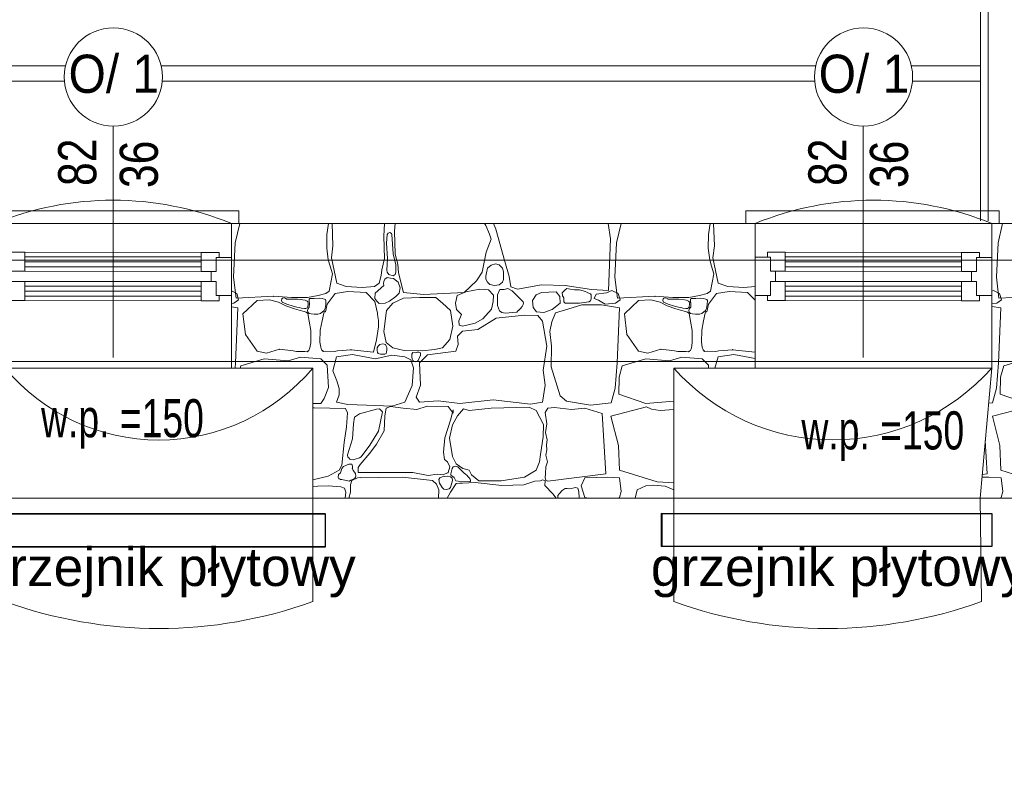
# Model space of a CAD drawing. Header units: millimetres. Extents: x -573548 to 674770, y -184010 to -47794.
# Tile 129 of 181: x 96105 to 99977, y -95051 to -92077. Entities that reach past the tile are written whole.
import ezdxf
from ezdxf.enums import TextEntityAlignment as Align

# ---------------------------------------------------------------- set-up
doc = ezdxf.new("R2010")
doc.units = ezdxf.units.MM
for name, color, linetype, lineweight in [('_PG_URZADZENIA ELEKTR', 150, 'Continuous', 35), ('A.02 RZUT PIWNICY_is$0$_HATCH_Nr_pióra__18', 8, 'Continuous', 9), ('A.02 RZUT PIWNICY_is$0$A-WYSOKOSCI_Nr_pióra__7', 8, 'Continuous', 9), ('A.02 RZUT PIWNICY_is$0$detalokna_Nr_pióra__2', 8, 'Continuous', 9), ('A.02 RZUT PIWNICY_is$0$detalokna_Nr_pióra__8', 8, 'Continuous', 9), ('A.02 RZUT PIWNICY_is$0$GRZEJNIK_Nr_pióra__1', 8, 'Continuous', 9), ('A.02 RZUT PIWNICY_is$0$linia nadproza_Nr_pióra__1', 8, 'Continuous', 9), ('A.02 RZUT PIWNICY_is$0$Nowe_A-OKNA-OPIS_Nr_pióra__59', 8, 'Continuous', 9), ('A.02 RZUT PIWNICY_is$0$Nowe_A_okno_Nr_pióra__59', 8, 'Continuous', 9), ('A.02 RZUT PIWNICY_is$0$OBRYS PARTERU#1_Nr_pióra__1', 8, 'Continuous', 9), ('A.02 RZUT PIWNICY_is$0$opaska_Nr_pióra__1', 8, 'Continuous', 9), ('A.02 RZUT PIWNICY_is$0$PARAPET_Nr_pióra__7', 8, 'Continuous', 9), ('A.02 RZUT PIWNICY_is$0$podciagi_Nr_pióra__1', 8, 'Continuous', 9), ('A.02 RZUT PIWNICY_is$0$SCHODY_Nr_pióra__1', 8, 'Continuous', 9), ('A.02 RZUT PIWNICY_is$0$strop_Nr_pióra__1', 8, 'Continuous', 9), ('A.02 RZUT PIWNICY_is$0$Structural - Bearing_Nr_pióra__21', 8, 'Continuous', 9), ('A.02 RZUT PIWNICY_is$0$Structural - Grid', 8, 'Continuous', 9), ('A.02 RZUT PIWNICY_is$0$Structural - Grid_Nr_pióra__17', 8, 'Continuous', 9)]:
    doc.layers.add(name, color=color, linetype=linetype, lineweight=lineweight)
doc.styles.add('A.02 RZUT PIWNICY_is$0$STYL_AUTOMATYCZNY_1', font='arial.ttf')
doc.styles.add('A.02 RZUT PIWNICY_is$0$STYL_AUTOMATYCZNY_4', font='arial.ttf', dxfattribs={"width": 0.8})
doc.styles.add('A.02 RZUT PIWNICY_is$0$STYL_AUTOMATYCZNY_5', font='arial.ttf', dxfattribs={"width": 0.7})
doc.styles.add('A.02 RZUT PIWNICY_is$0$STYL_AUTOMATYCZNY_6', font='arial.ttf', dxfattribs={"width": 0.9})

# ---------------------------------------------------------------- blocks, each defined once
blk = doc.blocks.new('*X116')
at = {"layer": 'A.02 RZUT PIWNICY_is$0$_HATCH_Nr_pióra__18'}
for p, q in [((100540.2, -92877.8), (100522.4, -92953.8)), ((100498, -92938.2), (100497.3, -92933.7)), ((100497.3, -92956.2), (100498, -92938.2)), ((100522.4, -92953.8), (100515.9, -93089.4)), ((100515.9, -93089.4), (100525.9, -93171.1)), ((100497.3, -93144.1), (100504.1, -93141.3)), ((100504.1, -93141.3), (100528.2, -93153.3)), ((100528.2, -93153.3), (100536, -93178)), ((100517.3, -93190.6), (100497.3, -93193)), ((100536, -93178), (100517.3, -93190.6)), ((100525.9, -93171.1), (100673.7, -93163.7)), ((100533.4, -93209.6), (100497.3, -93203.6)), ((100524, -93425.6), (100533.4, -93209.6)), ((100516.2, -93525.9), (100524, -93425.6)), ((100636.9, -93409.6), (100544.4, -93437.3)), ((100544.4, -93437.3), (100531.9, -93481.4)), ((100531.9, -93481.4), (100531.1, -93548.6)), ((100500.6, -93582.7), (100516.2, -93525.9)), ((100484.9, -93584.6), (100500.6, -93582.7)), ((100531.1, -93548.6), (100636.9, -93585.5)), ((100500, -93635.1), (100639.9, -93598.7)), ((100529.5, -93750.8), (100500, -93635.1)), ((100479.6, -93862.4), (100471.7, -93731.7)), ((100533.3, -93847.6), (100529.5, -93750.8)), ((100681.6, -93894.2), (100533.3, -93847.6)), ((100486.6, -93874.6), (100458.8, -93875.7)), ((100459.8, -93864.9), (100479.6, -93862.4)), ((100533.9, -93878), (100486.6, -93874.6)), ((100540.6, -93931.7), (100533.9, -93878)), ((100533.9, -93954.7), (100540.6, -93931.7)), ((100529.2, -93958.2), (100533.9, -93954.7))]:
    blk.add_line(p, q, dxfattribs=at)
blk = doc.blocks.new('A.02 RZUT PIWNICY_is$0$Wypełnienie_19_1')
at = {"layer": 'A.02 RZUT PIWNICY_is$0$_HATCH_Nr_pióra__18'}
blk.add_blockref('*X116', (0, 0), dxfattribs=at)
blk = doc.blocks.new('*X118')
at = {"layer": 'A.02 RZUT PIWNICY_is$0$_HATCH_Nr_pióra__18'}
for p, q in [((97540.2, -92877.8), (97522.4, -92953.8)), ((97883, -92921.3), (97889.9, -92877.8)), ((97903.5, -92877.8), (97906.9, -92965.4)), ((98106.7, -92927.9), (98109.9, -92877.8)), ((98150.9, -92877.8), (98149.3, -92907.6)), ((98508.4, -92885.8), (98503.2, -92877.8)), ((98522.8, -92919.6), (98508.4, -92885.8)), ((98538.2, -92877.8), (98547.4, -92900.6)), ((98998, -92938.2), (98988.7, -92877.8)), ((99040.2, -92877.8), (99022.4, -92953.8)), ((99383, -92921.3), (99389.9, -92877.8)), ((99403.5, -92877.8), (99406.9, -92965.4)), ((97882.1, -92975.5), (97883, -92921.3)), ((98120.4, -92921.3), (98117.3, -92954.9)), ((98123.5, -92915.4), (98120.4, -92921.3)), ((98130.1, -92913.1), (98123.5, -92915.4)), ((98136.4, -92917.3), (98130.1, -92913.1)), ((98138.1, -92921.3), (98136.4, -92917.3)), ((98143.4, -92997), (98138.1, -92921.3)), ((98149.3, -92907.6), (98151.3, -92998)), ((98528.6, -92939.4), (98522.8, -92919.6)), ((98547.4, -92900.6), (98583.1, -93026.9)), ((99382.1, -92975.5), (99383, -92921.3)), ((97522.4, -92953.8), (97515.9, -93089.4)), ((97906.9, -92965.4), (97901.2, -93012.9)), ((98110, -93015.4), (98106.7, -92927.9)), ((98117.3, -92954.9), (98121.9, -93015.7)), ((98509.6, -92990.2), (98528.6, -92939.4)), ((98990.1, -93140.9), (98998, -92938.2)), ((99022.4, -92953.8), (99015.9, -93089.4)), ((99406.9, -92965.4), (99401.2, -93012.9)), ((97888.5, -93020.8), (97882.1, -92975.5)), ((98154.7, -93040.4), (98143.4, -92997)), ((98151.3, -92998), (98162.5, -93037.7)), ((98493.9, -93069.5), (98509.6, -92990.2)), ((99388.5, -93020.8), (99382.1, -92975.5)), ((97895.5, -93046.1), (97888.5, -93020.8)), ((97901.2, -93012.9), (97922.2, -93112.8)), ((98098.9, -93060.4), (98110, -93015.4)), ((98121.9, -93015.7), (98118.3, -93061.7)), ((98154.5, -93069.5), (98154.7, -93040.4)), ((98162.5, -93037.7), (98164.5, -93071.9)), ((98529.4, -93041.1), (98514.8, -93053)), ((98546.4, -93036.2), (98529.4, -93041.1)), ((98560.2, -93040.4), (98546.4, -93036.2)), ((98573.5, -93053), (98560.2, -93040.4)), ((98583.1, -93026.9), (98600.4, -93086.4)), ((99395.5, -93046.1), (99388.5, -93020.8)), ((99401.2, -93012.9), (99422.2, -93112.8)), ((97891.5, -93143.4), (97904.4, -93076.1)), ((97904.4, -93076.1), (97895.5, -93046.1)), ((98088.2, -93112.8), (98096.8, -93081.8)), ((98096.8, -93081.8), (98098.9, -93060.4)), ((98118.3, -93061.7), (98120.4, -93069.5)), ((98120.4, -93069.5), (98126.5, -93078)), ((98126.5, -93078), (98143.1, -93083.2)), ((98143.1, -93083.2), (98151.6, -93078.8)), ((98151.6, -93078.8), (98154.5, -93069.5)), ((98164.5, -93071.9), (98184.3, -93149.1)), ((98471.6, -93102.9), (98493.9, -93069.5)), ((98510.1, -93072.5), (98508.2, -93084.6)), ((98514.8, -93053), (98510.1, -93072.5)), ((98577.3, -93067.4), (98573.5, -93053)), ((98577.8, -93083), (98577.3, -93067.4)), ((99391.5, -93143.4), (99404.4, -93076.1)), ((99404.4, -93076.1), (99395.5, -93046.1)), ((97515.9, -93089.4), (97525.9, -93171.1)), ((97922.2, -93112.8), (97959.4, -93125.6)), ((98070, -93125.6), (98088.2, -93112.8)), ((98107.3, -93106.2), (98105, -93113.3)), ((98105, -93113.3), (98107.3, -93121.5)), ((98110.3, -93097.2), (98107.3, -93106.2)), ((98120.4, -93090.7), (98110.3, -93097.2)), ((98132.7, -93092.2), (98120.4, -93090.7)), ((98144.4, -93094), (98132.7, -93092.2)), ((98162.8, -93107.9), (98144.4, -93094)), ((98171.7, -93131.2), (98162.8, -93107.9)), ((98422.4, -93149.1), (98471.6, -93102.9)), ((98508.2, -93084.6), (98508, -93097.1)), ((98508, -93097.1), (98514.8, -93108.3)), ((98514.8, -93108.3), (98523.5, -93117.6)), ((98523.5, -93117.6), (98542.1, -93122.2)), ((98542.1, -93122.2), (98559.8, -93118.8)), ((98559.8, -93118.8), (98573.5, -93108.3)), ((98573.5, -93108.3), (98577.9, -93098)), ((98577.9, -93098), (98577.8, -93083)), ((98600.4, -93086.4), (98606.2, -93127.3)), ((98632.2, -93135.9), (98726.3, -93118.6)), ((98726.3, -93118.6), (98820, -93121.9)), ((99015.9, -93089.4), (99025.9, -93171.1)), ((99422.2, -93112.8), (99459.4, -93125.6)), ((97507.3, -93142.9), (97528.2, -93153.3)), ((97528.2, -93153.3), (97536, -93178)), ((97848.5, -93160.6), (97878.8, -93153.4)), ((97878.8, -93153.4), (97891.5, -93143.4)), ((97883.7, -93194.8), (97915.2, -93153.7)), ((97915.2, -93153.7), (97965.1, -93145.8)), ((97959.4, -93125.6), (98022.1, -93129.3)), ((97965.1, -93145.8), (98037, -93149.1)), ((98022.1, -93129.3), (98070, -93125.6)), ((98037, -93149.1), (98071.9, -93184.2)), ((98072.7, -93152.2), (98071.7, -93172.6)), ((98107.3, -93121.5), (98072.7, -93152.2)), ((98153.7, -93164.3), (98167, -93151.3)), ((98167, -93151.3), (98171.7, -93131.2)), ((98184.3, -93149.1), (98263.2, -93157.4)), ((98263.2, -93157.4), (98422.4, -93149.1)), ((98429.1, -93147.1), (98394.9, -93160.7)), ((98484, -93135.5), (98429.1, -93147.1)), ((98519.1, -93138.4), (98484, -93135.5)), ((98537.7, -93159.9), (98519.1, -93138.4)), ((98537.3, -93184.6), (98537.7, -93159.9)), ((98554.4, -93157.8), (98553.8, -93200.3)), ((98563.7, -93137.1), (98554.4, -93157.8)), ((98579.9, -93137.7), (98563.7, -93137.1)), ((98594.3, -93134), (98579.9, -93137.7)), ((98611.6, -93142.5), (98594.3, -93134)), ((98606.2, -93127.3), (98632.2, -93135.9)), ((98654.5, -93185.5), (98611.6, -93142.5)), ((98705.7, -93158.6), (98691.9, -93181)), ((98727.2, -93149.5), (98705.7, -93158.6)), ((98785, -93147.1), (98727.2, -93149.5)), ((98798.6, -93164.8), (98785, -93147.1)), ((98820, -93138.8), (98808.5, -93150.7)), ((98808.5, -93150.7), (98809.5, -93162.6)), ((98820, -93121.9), (98923.7, -93137.6)), ((98826, -93133.2), (98820, -93138.8)), ((98839, -93136.2), (98826, -93133.2)), ((98856.8, -93139.2), (98839, -93136.2)), ((98877, -93138.8), (98856.8, -93139.2)), ((98899.9, -93144.9), (98877, -93138.8)), ((98909.7, -93150.3), (98899.9, -93144.9)), ((98919, -93154.9), (98909.7, -93150.3)), ((98922.5, -93158.7), (98919, -93154.9)), ((98922.6, -93167.3), (98922.5, -93158.7)), ((98923.7, -93137.6), (98990.1, -93140.9)), ((98934.3, -93172.6), (98942.1, -93156.3)), ((98942.1, -93156.3), (98982.4, -93150.3)), ((98982.4, -93150.3), (99004.1, -93141.3)), ((99004.1, -93141.3), (99028.2, -93153.3)), ((99028.2, -93153.3), (99036, -93178)), ((99348.5, -93160.6), (99378.8, -93153.4)), ((99378.8, -93153.4), (99391.5, -93143.4)), ((99383.7, -93194.8), (99415.2, -93153.7)), ((99415.2, -93153.7), (99465.1, -93145.8)), ((99459.4, -93125.6), (99522.1, -93129.3)), ((99465.1, -93145.8), (99537, -93149.1)), ((99522.1, -93129.3), (99567.3, -93125.8)), ((99537, -93149.1), (99567.3, -93179.5)), ((97517.3, -93190.6), (97507.3, -93191.8)), ((97536, -93178), (97517.3, -93190.6)), ((97525.9, -93171.1), (97673.7, -93163.7)), ((97608.2, -93180.3), (97552.7, -93233.1)), ((97656.8, -93177.6), (97608.2, -93180.3)), ((97693.1, -93187.4), (97656.8, -93177.6)), ((97673.7, -93163.7), (97744, -93168.9)), ((97721.7, -93202.1), (97693.1, -93187.4)), ((97705.4, -93174.5), (97704.3, -93181.1)), ((97704.3, -93181.1), (97707.1, -93187.4)), ((97708.3, -93171.2), (97705.4, -93174.5)), ((97707.1, -93187.4), (97725.1, -93194.9)), ((97714.3, -93170.6), (97708.3, -93171.2)), ((97718.6, -93171.5), (97714.3, -93170.6)), ((97721.9, -93173), (97718.6, -93171.5)), ((97723.6, -93174.9), (97721.9, -93173)), ((97734.4, -93175.8), (97723.6, -93174.9)), ((97725.1, -93194.9), (97750.1, -93203)), ((97767.6, -93175.7), (97734.4, -93175.8)), ((97744, -93168.9), (97806.8, -93168.9)), ((97788.8, -93177.7), (97767.6, -93175.7)), ((97797.2, -93179), (97788.8, -93177.7)), ((97804.9, -93182.7), (97797.2, -93179)), ((97807.9, -93185.4), (97804.9, -93182.7)), ((97806.8, -93168.9), (97848.5, -93160.6)), ((97807.8, -93203.4), (97808.9, -93197.7)), ((97809.8, -93189.1), (97807.9, -93185.4)), ((97808.9, -93197.7), (97809.3, -93193.4)), ((97809.3, -93193.4), (97809.8, -93189.1)), ((97813.3, -93175.7), (97812.9, -93182)), ((97812.9, -93182), (97814.8, -93192.1)), ((97816.4, -93172.7), (97813.3, -93175.7)), ((97814.8, -93192.1), (97813.8, -93207)), ((97820.1, -93173.1), (97816.4, -93172.7)), ((97833.4, -93172.2), (97820.1, -93173.1)), ((97852, -93171.3), (97833.4, -93172.2)), ((97864.2, -93172.5), (97852, -93171.3)), ((97873.3, -93175.7), (97864.2, -93172.5)), ((97877.3, -93176.2), (97873.3, -93175.7)), ((97876, -93212.3), (97878.7, -93195.7)), ((97879.3, -93180.7), (97877.3, -93176.2)), ((97877.4, -93224.6), (97883.7, -93194.8)), ((97878.7, -93195.7), (97879.3, -93180.7)), ((98071.7, -93172.6), (98078.8, -93183.6)), ((98071.9, -93184.2), (98082.6, -93229.8)), ((98078.8, -93183.6), (98088.8, -93193)), ((98088.8, -93193), (98111.7, -93191.2)), ((98111.7, -93191.2), (98129.3, -93183.1)), ((98142.2, -93191.2), (98117.1, -93219.7)), ((98129.3, -93183.1), (98153.7, -93164.3)), ((98184.3, -93171.8), (98142.2, -93191.2)), ((98247.1, -93168.5), (98184.3, -93171.8)), ((98311.5, -93168.9), (98247.1, -93168.5)), ((98337.1, -93191.2), (98311.5, -93168.9)), ((98369.3, -93220.1), (98337.1, -93191.2)), ((98394.9, -93160.7), (98388.6, -93190.6)), ((98388.6, -93190.6), (98392, -93215.6)), ((98530.1, -93215.3), (98537.3, -93184.6)), ((98650.3, -93203.8), (98655.1, -93196.9)), ((98656.1, -93189.8), (98654.5, -93185.5)), ((98655.1, -93196.9), (98656.1, -93189.8)), ((98691.9, -93181), (98694.6, -93207.7)), ((98768.9, -93216.4), (98800.9, -93190.8)), ((98800.9, -93190.8), (98798.6, -93164.8)), ((98809.5, -93162.6), (98814.3, -93169.6)), ((98814.3, -93169.6), (98814.1, -93176.8)), ((98814.1, -93176.8), (98815, -93185.3)), ((98815, -93185.3), (98820, -93190.8)), ((98820, -93190.8), (98877, -93190.8)), ((98885.7, -93197.8), (98847.7, -93209.4)), ((98877, -93190.8), (98913.3, -93186.4)), ((98924.1, -93197.8), (98885.7, -93197.8)), ((98913.3, -93186.4), (98919.8, -93182)), ((98919.8, -93182), (98921.7, -93173.9)), ((98921.7, -93173.9), (98922.6, -93167.3)), ((98962.5, -93197.8), (98924.1, -93197.8)), ((98951.7, -93179.8), (98934.3, -93172.6)), ((98977, -93195.4), (98951.7, -93179.8)), ((99033.4, -93209.6), (98962.5, -93197.8)), ((99017.3, -93190.6), (98977, -93195.4)), ((99036, -93178), (99017.3, -93190.6)), ((99025.9, -93171.1), (99173.7, -93163.7)), ((99108.2, -93180.3), (99052.7, -93233.1)), ((99156.8, -93177.6), (99108.2, -93180.3)), ((99193.1, -93187.4), (99156.8, -93177.6)), ((99173.7, -93163.7), (99244, -93168.9)), ((99221.7, -93202.1), (99193.1, -93187.4)), ((99205.4, -93174.5), (99204.3, -93181.1)), ((99204.3, -93181.1), (99207.1, -93187.4)), ((99208.3, -93171.2), (99205.4, -93174.5)), ((99207.1, -93187.4), (99225.1, -93194.9)), ((99214.3, -93170.6), (99208.3, -93171.2)), ((99218.6, -93171.5), (99214.3, -93170.6)), ((99221.9, -93173), (99218.6, -93171.5)), ((99223.6, -93174.9), (99221.9, -93173)), ((99234.4, -93175.8), (99223.6, -93174.9)), ((99225.1, -93194.9), (99250.1, -93203)), ((99267.6, -93175.7), (99234.4, -93175.8)), ((99244, -93168.9), (99306.8, -93168.9)), ((99288.8, -93177.7), (99267.6, -93175.7)), ((99297.2, -93179), (99288.8, -93177.7)), ((99304.9, -93182.7), (99297.2, -93179)), ((99307.9, -93185.4), (99304.9, -93182.7)), ((99306.8, -93168.9), (99348.5, -93160.6)), ((99307.8, -93203.4), (99308.9, -93197.7)), ((99309.8, -93189.1), (99307.9, -93185.4)), ((99308.9, -93197.7), (99309.3, -93193.4)), ((99309.3, -93193.4), (99309.8, -93189.1)), ((99313.3, -93175.7), (99312.9, -93182)), ((99312.9, -93182), (99314.8, -93192.1)), ((99316.4, -93172.7), (99313.3, -93175.7)), ((99314.8, -93192.1), (99313.8, -93207)), ((99320.1, -93173.1), (99316.4, -93172.7)), ((99333.4, -93172.2), (99320.1, -93173.1)), ((99352, -93171.3), (99333.4, -93172.2)), ((99364.2, -93172.5), (99352, -93171.3)), ((99373.3, -93175.7), (99364.2, -93172.5)), ((99377.3, -93176.2), (99373.3, -93175.7)), ((99376, -93212.3), (99378.7, -93195.7)), ((99379.3, -93180.7), (99377.3, -93176.2)), ((99377.4, -93224.6), (99383.7, -93194.8)), ((99378.7, -93195.7), (99379.3, -93180.7)), ((97533.4, -93209.6), (97507.3, -93205.2)), ((97524, -93425.6), (97533.4, -93209.6)), ((97552.7, -93233.1), (97562.5, -93314.9)), ((97755, -93213.5), (97721.7, -93202.1)), ((97750.1, -93203), (97765.2, -93207.1)), ((97773.3, -93219.1), (97755, -93213.5)), ((97765.2, -93207.1), (97774.7, -93208.7)), ((97793.1, -93224.4), (97773.3, -93219.1)), ((97774.7, -93208.7), (97782.4, -93211.2)), ((97782.4, -93211.2), (97794.9, -93212.3)), ((97801.6, -93226), (97793.1, -93224.4)), ((97794.9, -93212.3), (97800.6, -93211.9)), ((97800.6, -93211.9), (97804.9, -93209.8)), ((97808.2, -93231.4), (97801.6, -93226)), ((97804.9, -93209.8), (97807, -93207.1)), ((97809, -93212.7), (97806.3, -93219.4)), ((97806.3, -93219.4), (97807.7, -93226.5)), ((97807, -93207.1), (97807.8, -93203.4)), ((97807.7, -93226.5), (97813.3, -93231.4)), ((97813.3, -93262.1), (97808.2, -93231.4)), ((97813.8, -93207), (97809, -93212.7)), ((97813.3, -93231.4), (97820.7, -93233.6)), ((97820.7, -93233.6), (97832.4, -93234.8)), ((97832.4, -93234.8), (97847.8, -93234.5)), ((97847.8, -93234.5), (97858, -93231.4)), ((97858, -93231.4), (97872, -93220.5)), ((97864.6, -93260.4), (97870.6, -93229.8)), ((97870.6, -93229.8), (97872.4, -93225.1)), ((97872, -93220.5), (97876, -93212.3)), ((97872.4, -93225.1), (97877.4, -93224.6)), ((98082.6, -93229.8), (98081.8, -93236.1)), ((98081.8, -93236.1), (98085.8, -93259.6)), ((98117.1, -93219.7), (98107.1, -93301.9)), ((98377.9, -93281.6), (98369.3, -93220.1)), ((98392, -93215.6), (98412.6, -93235.8)), ((98412.6, -93235.8), (98402.3, -93260.2)), ((98496, -93253.2), (98530.1, -93215.3)), ((98553.8, -93200.3), (98561.3, -93221.2)), ((98561.3, -93221.2), (98570.9, -93228.1)), ((98570.9, -93228.1), (98583.9, -93230.5)), ((98583.9, -93230.5), (98630.2, -93226)), ((98630.2, -93226), (98636.5, -93219)), ((98636.4, -93219.3), (98643.4, -93213.1)), ((98643.4, -93213.1), (98650.3, -93203.8)), ((98694.6, -93207.7), (98707.8, -93224.7)), ((98707.8, -93224.7), (98736.2, -93227.6)), ((98736.2, -93227.6), (98768.9, -93216.4)), ((98782, -93228.7), (98766.9, -93264.5)), ((98807.7, -93221), (98782, -93228.7)), ((98847.7, -93209.4), (98807.7, -93221)), ((99024, -93425.6), (99033.4, -93209.6)), ((99052.7, -93233.1), (99062.5, -93314.9)), ((99255, -93213.5), (99221.7, -93202.1)), ((99250.1, -93203), (99265.2, -93207.1)), ((99273.3, -93219.1), (99255, -93213.5)), ((99265.2, -93207.1), (99274.7, -93208.7)), ((99293.1, -93224.4), (99273.3, -93219.1)), ((99274.7, -93208.7), (99282.4, -93211.2)), ((99282.4, -93211.2), (99294.9, -93212.3)), ((99301.6, -93226), (99293.1, -93224.4)), ((99294.9, -93212.3), (99300.6, -93211.9)), ((99300.6, -93211.9), (99304.9, -93209.8)), ((99308.2, -93231.4), (99301.6, -93226)), ((99304.9, -93209.8), (99307, -93207.1)), ((99309, -93212.7), (99306.3, -93219.4)), ((99306.3, -93219.4), (99307.7, -93226.5)), ((99307, -93207.1), (99307.8, -93203.4)), ((99307.7, -93226.5), (99313.3, -93231.4)), ((99313.3, -93262.1), (99308.2, -93231.4)), ((99313.8, -93207), (99309, -93212.7)), ((99313.3, -93231.4), (99320.7, -93233.6)), ((99320.7, -93233.6), (99332.4, -93234.8)), ((99332.4, -93234.8), (99347.8, -93234.5)), ((99347.8, -93234.5), (99358, -93231.4)), ((99358, -93231.4), (99372, -93220.5)), ((99364.6, -93260.4), (99370.6, -93229.8)), ((99370.6, -93229.8), (99372.4, -93225.1)), ((99372, -93220.5), (99376, -93212.3)), ((99372.4, -93225.1), (99377.4, -93224.6)), ((97820, -93298.9), (97813.3, -93262.1)), ((97857, -93297), (97864.6, -93260.4)), ((98085.8, -93259.6), (98086.1, -93284.3)), ((98402.3, -93260.2), (98402.7, -93277.5)), ((98415.9, -93281.2), (98466.3, -93270.1)), ((98466.3, -93270.1), (98496, -93253.2)), ((98548.4, -93250.7), (98476.2, -93294.4)), ((98660.7, -93238.3), (98548.4, -93250.7)), ((98712.3, -93239.1), (98660.7, -93238.3)), ((98731.3, -93262.1), (98712.3, -93239.1)), ((98747.4, -93360.5), (98731.3, -93262.1)), ((98766.9, -93264.5), (98759.4, -93302.2)), ((99320, -93298.9), (99313.3, -93262.1)), ((99357, -93297), (99364.6, -93260.4)), ((97820, -93347), (97820, -93298.9)), ((97855.7, -93345.1), (97857, -93297)), ((98086.1, -93284.3), (98078.5, -93335.9)), ((98107.1, -93301.9), (98115.8, -93346)), ((98366.8, -93334.1), (98377.9, -93281.6)), ((98415.9, -93301.5), (98396.5, -93321.3)), ((98402.7, -93277.5), (98415.9, -93281.2)), ((98476.2, -93294.4), (98415.9, -93301.5)), ((98759.4, -93302.2), (98765.9, -93360.2)), ((99320, -93347), (99320, -93298.9)), ((99355.7, -93345.1), (99357, -93297)), ((97562.5, -93314.9), (97608.2, -93380.3)), ((97816.5, -93366.5), (97820, -93347)), ((97858.6, -93364.6), (97855.7, -93345.1)), ((98078.5, -93335.9), (98066.5, -93384.1)), ((98102.5, -93351.2), (98091.4, -93353.7)), ((98113.6, -93353.8), (98102.5, -93351.2)), ((98115.8, -93346), (98142.2, -93366.3)), ((98337.1, -93366.3), (98366.8, -93334.1)), ((98399.4, -93353.5), (98389.9, -93379.5)), ((98396.5, -93321.3), (98399.4, -93353.5)), ((99062.5, -93314.9), (99108.2, -93380.3)), ((99316.5, -93366.5), (99320, -93347)), ((99358.6, -93364.6), (99355.7, -93345.1)), ((97608.2, -93380.3), (97645.2, -93387.3)), ((97645.2, -93387.3), (97696.7, -93372.6)), ((97696.7, -93372.6), (97749.9, -93378.5)), ((97749.9, -93378.5), (97763.2, -93380.9)), ((97763.2, -93380.9), (97796.3, -93381.5)), ((97796.3, -93381.5), (97804.9, -93382.5)), ((97804.9, -93382.5), (97808.2, -93380.3)), ((97808.2, -93380.3), (97812.4, -93377)), ((97812.4, -93377), (97816.5, -93366.5)), ((97862.4, -93375.2), (97858.6, -93364.6)), ((97866.5, -93378.6), (97862.4, -93375.2)), ((97869.8, -93380.9), (97866.5, -93378.6)), ((97878.4, -93380.2), (97869.8, -93380.9)), ((97911.5, -93380.5), (97878.4, -93380.2)), ((97924.8, -93378.5), (97911.5, -93380.5)), ((97978.2, -93374), (97924.8, -93378.5)), ((98066.5, -93384.1), (97978.2, -93374)), ((98081, -93366.5), (98080.2, -93377.1)), ((98080.2, -93377.1), (98081.7, -93385.3)), ((98084.9, -93359.7), (98081, -93366.5)), ((98081.7, -93385.3), (98084.9, -93389)), ((98091.4, -93353.7), (98084.9, -93359.7)), ((98084.9, -93389), (98093.7, -93392)), ((98093.7, -93392), (98104.2, -93392.1)), ((98104.2, -93392.1), (98111, -93391.5)), ((98111, -93391.5), (98115.8, -93389)), ((98115.8, -93359.7), (98113.6, -93353.8)), ((98118.4, -93366), (98115.8, -93359.7)), ((98115.8, -93389), (98117.4, -93383.4)), ((98117.4, -93383.4), (98118.7, -93374.9)), ((98118.7, -93374.9), (98118.4, -93366)), ((98142.2, -93366.3), (98187.2, -93377)), ((98187.2, -93377), (98257, -93379.1)), ((98220.8, -93385.3), (98216.9, -93391)), ((98216.9, -93391), (98217.4, -93402.1)), ((98229.7, -93386), (98220.8, -93385.3)), ((98238.1, -93384.2), (98229.7, -93386)), ((98245, -93384.4), (98238.1, -93384.2)), ((98247.1, -93385.3), (98245, -93384.4)), ((98250.5, -93385.8), (98247.1, -93385.3)), ((98251.5, -93389.8), (98250.5, -93385.8)), ((98251.7, -93395.5), (98251.5, -93389.8)), ((98257, -93379.1), (98306.1, -93373.3)), ((98389.9, -93379.5), (98278.5, -93394.7)), ((98306.1, -93373.3), (98337.1, -93366.3)), ((98732.9, -93454.6), (98747.4, -93360.5)), ((98765.9, -93360.2), (98764.3, -93441)), ((99108.2, -93380.3), (99145.2, -93387.3)), ((99145.2, -93387.3), (99196.7, -93372.6)), ((99196.7, -93372.6), (99249.9, -93378.5)), ((99249.9, -93378.5), (99263.2, -93380.9)), ((99263.2, -93380.9), (99296.3, -93381.5)), ((99296.3, -93381.5), (99304.9, -93382.5)), ((99304.9, -93382.5), (99308.2, -93380.3)), ((99308.2, -93380.3), (99312.4, -93377)), ((99312.4, -93377), (99316.5, -93366.5)), ((99362.4, -93375.2), (99358.6, -93364.6)), ((99366.5, -93378.6), (99362.4, -93375.2)), ((99369.8, -93380.9), (99366.5, -93378.6)), ((99378.4, -93380.2), (99369.8, -93380.9)), ((99411.5, -93380.5), (99378.4, -93380.2)), ((99424.8, -93378.5), (99411.5, -93380.5)), ((99478.2, -93374), (99424.8, -93378.5)), ((99566.5, -93384.1), (99478.2, -93374)), ((99567.3, -93380.9), (99566.5, -93384.1)), ((97522.4, -93446.2), (97524, -93425.6)), ((97636.9, -93409.6), (97544.4, -93437.3)), ((97730.3, -93417.5), (97636.9, -93409.6)), ((97779.4, -93403.8), (97730.3, -93417.5)), ((97858.7, -93409.6), (97779.4, -93403.8)), ((97883.4, -93434.4), (97858.7, -93409.6)), ((97905.7, -93456.7), (97921, -93402.2)), ((97921, -93402.2), (97983.3, -93392.3)), ((97983.3, -93392.3), (98072.5, -93409.6)), ((98072.5, -93409.6), (98138.1, -93396)), ((98138.1, -93396), (98188.9, -93402.2)), ((98188.9, -93402.2), (98213.2, -93413.3)), ((98213.2, -93413.3), (98224, -93445.1)), ((98217.4, -93402.1), (98218.2, -93410.9)), ((98218.2, -93410.9), (98220.8, -93417)), ((98220.8, -93417), (98225.2, -93420.2)), ((98225.2, -93420.2), (98232.1, -93421.6)), ((98232.1, -93421.6), (98238.3, -93420.7)), ((98238.3, -93420.7), (98242, -93417)), ((98242, -93417), (98251.7, -93395.5)), ((98278.5, -93394.7), (98247.1, -93425.3)), ((98247.1, -93425.3), (98250.8, -93513.6)), ((99016.2, -93525.9), (99024, -93425.6)), ((99136.9, -93409.6), (99044.4, -93437.3)), ((99230.3, -93417.5), (99136.9, -93409.6)), ((99279.4, -93403.8), (99230.3, -93417.5)), ((99358.7, -93409.6), (99279.4, -93403.8)), ((99383.4, -93434.4), (99358.7, -93409.6)), ((99408.6, -93446.2), (99421, -93402.2)), ((99421, -93402.2), (99483.3, -93392.3)), ((99483.3, -93392.3), (99567.3, -93408.6)), ((97544.4, -93437.3), (97541.9, -93446.2)), ((97888.8, -93523.1), (97883.4, -93434.4)), ((97922.2, -93496.7), (97905.7, -93456.7)), ((98224, -93445.1), (98218.6, -93514.5)), ((98741.6, -93513.6), (98732.9, -93454.6)), ((98764.3, -93441), (98800.2, -93555.3)), ((99044.4, -93437.3), (99031.9, -93481.4)), ((99384.1, -93446.2), (99383.4, -93434.4)), ((97930.9, -93526), (97922.2, -93496.7)), ((99031.9, -93481.4), (99031.1, -93548.6)), ((97871.8, -93565.6), (97888.8, -93523.1)), ((97931.3, -93551.6), (97930.9, -93526)), ((98218.6, -93514.5), (98188.9, -93580.1)), ((98250.8, -93513.6), (98234.3, -93560.7)), ((98731.3, -93580.1), (98741.6, -93513.6)), ((99000.6, -93582.7), (99016.2, -93525.9)), ((97827.3, -93586.2), (97858.7, -93585.5)), ((97858.7, -93585.5), (97871.8, -93565.6)), ((97921, -93580.1), (97931.3, -93551.6)), ((97965.1, -93589.6), (97921, -93580.1)), ((98188.9, -93580.1), (98138.9, -93596.6)), ((98234.3, -93560.7), (98247.1, -93580.1)), ((98247.1, -93580.1), (98321, -93574.7)), ((98321, -93574.7), (98406, -93585.5)), ((98406, -93585.5), (98536.5, -93570.6)), ((98536.5, -93570.6), (98684.2, -93588.3)), ((98684.2, -93588.3), (98731.3, -93580.1)), ((98800.2, -93555.3), (98825.8, -93576.8)), ((98825.8, -93576.8), (98919.1, -93592.5)), ((98919.1, -93592.5), (99000.6, -93582.7)), ((99031.1, -93548.6), (99136.9, -93585.5)), ((99136.9, -93585.5), (99247.3, -93575.9)), ((97827.3, -93602.5), (97833.4, -93602)), ((97833.4, -93602), (97956.8, -93605.7)), ((97956.8, -93605.7), (97963.4, -93622.2)), ((97963.4, -93622.2), (97959.7, -93677.9)), ((98039, -93592.5), (97965.1, -93589.6)), ((98077.8, -93608.2), (98011.7, -93626)), ((98138.9, -93596.6), (98039, -93592.5)), ((98090.2, -93606.5), (98077.8, -93608.2)), ((98085.7, -93694.9), (98101.9, -93618.9)), ((98101.9, -93618.9), (98090.2, -93606.5)), ((98115.8, -93604.4), (98111.3, -93634.6)), ((98133.2, -93597.8), (98115.8, -93604.4)), ((98183.5, -93604.4), (98133.2, -93597.8)), ((98236.4, -93609.4), (98183.5, -93604.4)), ((98277.6, -93596.6), (98236.4, -93609.4)), ((98359.4, -93597.8), (98277.6, -93596.6)), ((98379.6, -93623.8), (98359.4, -93597.8)), ((98368.9, -93650.7), (98380, -93610.6)), ((98380, -93610.6), (98379.6, -93623.8)), ((98420, -93606.9), (98396.1, -93634.2)), ((98442.3, -93613.1), (98420, -93606.9)), ((98529.4, -93603.6), (98442.3, -93613.1)), ((98678.9, -93599.9), (98529.4, -93603.6)), ((98706.5, -93613.1), (98678.9, -93599.9)), ((98735, -93667.6), (98706.5, -93613.1)), ((98751.5, -93604), (98741.5, -93621.5)), ((98741.5, -93621.5), (98748.2, -93664.9)), ((98777.5, -93601.5), (98751.5, -93604)), ((98844.8, -93608.6), (98777.5, -93601.5)), ((98897.7, -93604.4), (98844.8, -93608.6)), ((98965.2, -93624.7), (98897.7, -93604.4)), ((99000, -93635.1), (99139.9, -93598.7)), ((99139.9, -93598.7), (99160.1, -93608.2)), ((99160.1, -93608.2), (99193.4, -93613.1)), ((99193.4, -93613.1), (99247.3, -93608.8)), ((97991.1, -93639.9), (97987, -93665.1)), ((98011.7, -93626), (97991.1, -93639.9)), ((98111.3, -93634.6), (98108.8, -93693.2)), ((98346.2, -93720.9), (98368.9, -93650.7)), ((98396.1, -93634.2), (98376.3, -93670.1)), ((98979.6, -93862.4), (98965.2, -93624.7)), ((99029.5, -93750.8), (99000, -93635.1)), ((97959.7, -93677.9), (97951.4, -93739)), ((97987, -93665.1), (97983.7, -93725)), ((98052.2, -93749.8), (98085.7, -93694.9)), ((98108.8, -93693.2), (98078.7, -93746)), ((98376.3, -93670.1), (98365.1, -93721.7)), ((98733.8, -93717.1), (98735, -93667.6)), ((98748.2, -93664.9), (98742.7, -93699.1)), ((98742.7, -93699.1), (98749.4, -93728.3)), ((97951.4, -93739), (97942, -93827.4)), ((97983.7, -93725), (97963.7, -93787.3)), ((98341.2, -93777.4), (98346.2, -93720.9)), ((98365.1, -93721.7), (98376.7, -93793.9)), ((98723, -93786.1), (98733.8, -93717.1)), ((98749.4, -93728.3), (98746.1, -93748.5)), ((98017.2, -93794.7), (98052.2, -93749.8)), ((98078.7, -93746), (98052.2, -93780.7)), ((98345.7, -93806.3), (98341.2, -93777.4)), ((98748, -93768.3), (98744.4, -93789.1)), ((98746.1, -93748.5), (98748, -93768.3)), ((99033.3, -93847.6), (99029.5, -93750.8)), ((97963.7, -93787.3), (97965.9, -93796.2)), ((97965.9, -93796.2), (97969.3, -93799.7)), ((97969.3, -93799.7), (97973, -93804.7)), ((97973, -93804.7), (97977.7, -93805.6)), ((97977.7, -93805.6), (97986.9, -93807.3)), ((97986.9, -93807.3), (97994.5, -93805.1)), ((97994.5, -93805.1), (98010.7, -93799.4)), ((98010.7, -93799.4), (98017.2, -93794.7)), ((98052.2, -93780.7), (98013.9, -93825.3)), ((98357.3, -93815.4), (98345.7, -93806.3)), ((98366, -93834.4), (98357.3, -93815.4)), ((98376.7, -93793.9), (98390.7, -93822.8)), ((98706.5, -93847.2), (98719.7, -93815)), ((98719.7, -93815), (98723, -93786.1)), ((98750, -93814.4), (98744.2, -93835.1)), ((98744.4, -93789.1), (98750, -93814.4)), ((97930.8, -93848), (97888.3, -93871.5)), ((97942, -93827.4), (97930.8, -93848)), ((97941.1, -93840.6), (97937, -93858.6)), ((97948.9, -93833.3), (97941.1, -93840.6)), ((97960.7, -93828), (97948.9, -93833.3)), ((97969.4, -93824.3), (97960.7, -93828)), ((97980.4, -93824.5), (97969.4, -93824.3)), ((97983.9, -93832.6), (97980.4, -93824.5)), ((97983.3, -93840.6), (97983.9, -93832.6)), ((97986.2, -93848.8), (97983.3, -93840.6)), ((97994.9, -93860.4), (97986.2, -93848.8)), ((98005.5, -93848.3), (98005.4, -93856.4)), ((98005.4, -93856.4), (98009.7, -93857.1)), ((98006.4, -93837.8), (98005.5, -93848.3)), ((98013.9, -93825.3), (98006.4, -93837.8)), ((98009.7, -93857.1), (98221.1, -93856.7)), ((98221.1, -93856.7), (98280.9, -93868.2)), ((98359.4, -93857.1), (98366, -93834.4)), ((98375.6, -93841.4), (98370.4, -93862)), ((98379.3, -93835.2), (98375.6, -93841.4)), ((98389.4, -93831.7), (98379.3, -93835.2)), ((98398.1, -93834.3), (98389.4, -93831.7)), ((98390.7, -93822.8), (98417.6, -93840.6)), ((98422.4, -93859.9), (98398.1, -93834.3)), ((98417.6, -93840.6), (98442.3, -93847.2)), ((98442.3, -93847.2), (98451.8, -93866.6)), ((98660.3, -93875.7), (98706.5, -93847.2)), ((98744.2, -93835.1), (98742.4, -93860.3)), ((99181.6, -93894.2), (99033.3, -93847.6)), ((97888.3, -93871.5), (97827.3, -93885.7)), ((97929.1, -93865), (97926.8, -93876.1)), ((97926.8, -93876.1), (97930, -93881.3)), ((97937, -93858.6), (97929.1, -93865)), ((97930, -93881.3), (97932.2, -93882)), ((97932.2, -93882), (97936.7, -93884.3)), ((97936.7, -93884.3), (97941.1, -93884.7)), ((97941.1, -93884.7), (97970.8, -93891.3)), ((97970.8, -93891.3), (97977.4, -93886.5)), ((97980.8, -93888.9), (97976.1, -93905.4)), ((97977.4, -93886.5), (97983.3, -93884.7)), ((98003.5, -93877.4), (97980.8, -93888.9)), ((97983.3, -93884.7), (97992.5, -93879.8)), ((97992.5, -93879.8), (97995.4, -93875.5)), ((97997.4, -93870.7), (97994.9, -93860.4)), ((97995.4, -93875.5), (97997.4, -93870.7)), ((98015, -93876.8), (98003.5, -93877.4)), ((98020.5, -93877.7), (98015, -93876.8)), ((98084.4, -93876.1), (98020.5, -93877.7)), ((98179.8, -93875.7), (98084.4, -93876.1)), ((98298.7, -93888.9), (98179.8, -93875.7)), ((98280.9, -93868.2), (98316.4, -93863.3)), ((98314.6, -93902.9), (98298.7, -93888.9)), ((98316.4, -93863.3), (98340, -93865.7)), ((98327.3, -93877.4), (98322.7, -93884)), ((98322.7, -93884), (98325.6, -93898.2)), ((98335.8, -93874), (98327.3, -93877.4)), ((98356.8, -93871.8), (98335.8, -93874)), ((98340, -93865.7), (98359.4, -93857.1)), ((98369.3, -93874), (98356.8, -93871.8)), ((98375.3, -93879.6), (98369.3, -93874)), ((98369.3, -93915.3), (98376.8, -93888.7)), ((98370.4, -93862), (98370.7, -93867.1)), ((98370.7, -93867.1), (98373.9, -93869.9)), ((98373.9, -93869.9), (98384, -93876.1)), ((98376.8, -93888.7), (98375.3, -93879.6)), ((98384, -93876.1), (98390.5, -93889.4)), ((98390.5, -93889.4), (98399.8, -93891.4)), ((98399.8, -93891.4), (98405.4, -93893.6)), ((98405.4, -93893.6), (98413.6, -93893.1)), ((98413.6, -93893.1), (98445.9, -93892.2)), ((98427.5, -93863.7), (98422.4, -93859.9)), ((98434.7, -93868.3), (98427.5, -93863.7)), ((98437.2, -93872.9), (98434.7, -93868.3)), ((98442.4, -93877.3), (98437.2, -93872.9)), ((98446.1, -93882.6), (98442.4, -93877.3)), ((98445.9, -93892.2), (98448.3, -93890.3)), ((98448.2, -93887), (98446.1, -93882.6)), ((98448.3, -93890.3), (98448.2, -93887)), ((98451.8, -93866.6), (98481.1, -93889.3)), ((98481.1, -93889.3), (98567.8, -93890.1)), ((98567.8, -93890.1), (98660.3, -93875.7)), ((98701.2, -93890.5), (98657.8, -93905.4)), ((98722.9, -93889.1), (98701.2, -93890.5)), ((98730.3, -93885.3), (98722.9, -93889.1)), ((98740.9, -93889.8), (98730.3, -93885.3)), ((98740.4, -93908.3), (98740.9, -93889.8)), ((98742.4, -93860.3), (98741.5, -93878)), ((98741.5, -93878), (98744.4, -93887.3)), ((98744.4, -93887.3), (98751.5, -93890.9)), ((98751.5, -93890.9), (98979.6, -93862.4)), ((98897.7, -93878), (98883.3, -93909.6)), ((98986.6, -93874.6), (98897.7, -93878)), ((99033.9, -93878), (98986.6, -93874.6)), ((99040.6, -93931.7), (99033.9, -93878)), ((99247.3, -93897.4), (99181.6, -93894.2)), ((97846.8, -93910.7), (97827.3, -93912)), ((97889, -93909.3), (97846.8, -93910.7)), ((97937.7, -93913.7), (97889, -93909.3)), ((97952.2, -93919.1), (97937.7, -93913.7)), ((97957.4, -93934.5), (97952.2, -93919.1)), ((97975.6, -93934), (97969.4, -93958.2)), ((97976.1, -93905.4), (97975.6, -93934)), ((98323.1, -93924.6), (98314.6, -93902.9)), ((98322.2, -93958.2), (98323.1, -93924.6)), ((98325.6, -93898.2), (98335.8, -93915.3)), ((98335.8, -93915.3), (98342.6, -93923)), ((98342.6, -93923), (98353.4, -93924.1)), ((98353.4, -93924.1), (98363.5, -93920.9)), ((98363.5, -93920.9), (98369.3, -93915.3)), ((98390.7, -93900.4), (98369.3, -93934.7)), ((98465.9, -93896.3), (98390.7, -93900.4)), ((98570.7, -93908.3), (98465.9, -93896.3)), ((98657.8, -93905.4), (98570.7, -93908.3)), ((98770.9, -93940.9), (98740.4, -93908.3)), ((98808.5, -93928), (98797.3, -93939.2)), ((98820.6, -93920.3), (98808.5, -93928)), ((98828.4, -93920.2), (98820.6, -93920.3)), ((98837.8, -93921.1), (98828.4, -93920.2)), ((98860.2, -93915.3), (98837.8, -93921.1)), ((98869.5, -93918.4), (98860.2, -93915.3)), ((98873.2, -93932.3), (98869.5, -93918.4)), ((98874.7, -93955), (98873.2, -93932.3)), ((98883.3, -93909.6), (98897.7, -93954.7)), ((99033.9, -93954.7), (99040.6, -93931.7)), ((99102.8, -93925.6), (99095.8, -93958.2)), ((99136.7, -93909.7), (99102.8, -93925.6)), ((99167.1, -93906.2), (99136.7, -93909.7)), ((99213.4, -93910.7), (99167.1, -93906.2)), ((99247.3, -93924.9), (99213.4, -93910.7)), ((97954.7, -93958.2), (97957.4, -93934.5)), ((98369.3, -93934.7), (98355.4, -93958.2)), ((98785.1, -93958.2), (98770.9, -93940.9)), ((98797.3, -93939.2), (98791.5, -93947.8)), ((98791.5, -93947.8), (98791.6, -93954.7)), ((98791.6, -93954.7), (98794.3, -93958.2)), ((98874.5, -93958.2), (98874.7, -93955)), ((98897.7, -93954.7), (98912.4, -93958.2)), ((99029.2, -93958.2), (99033.9, -93954.7))]:
    blk.add_line(p, q, dxfattribs=at)
for p in [(97673.7, -93163.7), (99173.7, -93163.7), (97696.7, -93372.6), (97808.2, -93380.3), (97808.2, -93380.3), (97866.5, -93378.6), (97866.5, -93378.6), (97978.2, -93374), (99196.7, -93372.6), (99308.2, -93380.3), (99308.2, -93380.3), (99366.5, -93378.6), (99366.5, -93378.6), (99478.2, -93374), (97983.3, -93840.6), (98359.4, -93857.1)]:
    blk.add_point(p, dxfattribs=at)
blk = doc.blocks.new('A.02 RZUT PIWNICY_is$0$Wypełnienie_20_1')
at = {"layer": 'A.02 RZUT PIWNICY_is$0$_HATCH_Nr_pióra__18'}
blk.add_blockref('*X118', (0, 0), dxfattribs=at)
blk = doc.blocks.new('A.02 RZUT PIWNICY_is$0$Standardowy znacznik osi_3')
at = {"layer": 'A.02 RZUT PIWNICY_is$0$Structural - Grid_Nr_pióra__17'}
blk.add_line((2962.2, 0), (40906.6, 0), dxfattribs=at)
at = {"layer": 'A.02 RZUT PIWNICY_is$0$Structural - Grid_Nr_pióra__17', "style": 'A.02 RZUT PIWNICY_is$0$STYL_AUTOMATYCZNY_1'}
for tag, p in [('AC_MarkerText_1_0', (-250, -335)), ('AC_MarkerText_1_1', (44118.7, -335))]:
    blk.add_attdef(tag, text='', height=350, rotation=180, dxfattribs=at).set_placement(p, align=Align.TOP_CENTER)
blk = doc.blocks.new('A.02 RZUT PIWNICY_is')
at = {"layer": 'A.02 RZUT PIWNICY_is$0$detalokna_Nr_pióra__2'}
for p, q in [((96617.3, -93958.2), (97827.3, -93958.2)), ((99247.3, -93958.2), (100457.3, -93958.2))]:
    blk.add_line(p, q, dxfattribs=at)
for points in [[(96541, -92877.7), (96541, -92827.7), (97536.4, -92827.7), (97536.4, -92877.7)], [(99531, -92877.7), (99531, -92827.7), (100526.4, -92827.7), (100526.4, -92877.7)]]:
    blk.add_lwpolyline(points, dxfattribs=at)
at = {"layer": 'A.02 RZUT PIWNICY_is$0$detalokna_Nr_pióra__8'}
for p, q in [((96577.3, -92877.8), (97507.3, -92877.8)), ((100497.3, -92877.8), (99567.3, -92877.8))]:
    blk.add_line(p, q, dxfattribs=at)
at = {"layer": 'A.02 RZUT PIWNICY_is$0$GRZEJNIK_Nr_pióra__1'}
for points in [[(96576, -94147.8), (97876, -94147.8), (97876, -94017.8), (96576, -94017.8)], [(99198.1, -94147.8), (100498.1, -94147.8), (100498.1, -94017.8), (99198.1, -94017.8)]]:
    blk.add_lwpolyline(points, close=True, dxfattribs=at)
at = {"layer": 'A.02 RZUT PIWNICY_is$0$linia nadproza_Nr_pióra__1'}
for p, q in [((96617.3, -93446.2), (97507.3, -93446.2)), ((99567.3, -93446.2), (100497.3, -93446.2))]:
    blk.add_line(p, q, dxfattribs=at)
at = {"layer": 'A.02 RZUT PIWNICY_is$0$Nowe_A-OKNA-OPIS_Nr_pióra__59'}
for p, q in [((97042.3, -93404.8), (97042.3, -92494.7)), ((99992.3, -93404.8), (99992.3, -92494.7))]:
    blk.add_line(p, q, dxfattribs=at)
for centre in [(97043.3, -92301.7), (99993.3, -92301.7)]:
    blk.add_circle(centre, 193, dxfattribs=at)
at = {"layer": 'A.02 RZUT PIWNICY_is$0$Nowe_A_okno_Nr_pióra__59'}
for points in [[(96695.4, -92990.9), (96695.4, -93065.9), (96637.3, -93065.9), (96637.3, -93010.9), (96625.5, -93010.9), (96625.5, -92990.9)], [(97389.1, -92991.3), (97389.1, -93066.3), (97447.3, -93066.3), (97447.3, -93011.3), (97459.1, -93011.3), (97459.1, -92991.3)], [(99685.4, -92990.9), (99685.4, -93065.9), (99627.3, -93065.9), (99627.3, -93010.9), (99615.5, -93010.9), (99615.5, -92990.9)], [(100379.1, -92991.3), (100379.1, -93066.3), (100437.3, -93066.3), (100437.3, -93011.3), (100449.1, -93011.3), (100449.1, -92991.3)], [(97507.3, -93161.3), (97507.3, -93011.3), (97447.3, -93011.3), (97447.3, -93066.3), (97427.3, -93066.3), (97427.3, -93106.3), (97447.3, -93106.3), (97447.3, -93161.3)], [(99567.3, -93160.9), (99567.3, -93010.9), (99627.3, -93010.9), (99627.3, -93065.9), (99647.2, -93065.9), (99647.2, -93105.9), (99627.3, -93105.9), (99627.3, -93160.9)], [(100497.3, -93161.3), (100497.3, -93011.3), (100437.3, -93011.3), (100437.3, -93066.3), (100417.3, -93066.3), (100417.3, -93106.3), (100437.3, -93106.3), (100437.3, -93161.3)], [(96695.4, -93180.9), (96695.4, -93105.9), (96637.3, -93105.9), (96637.3, -93160.9), (96625.5, -93160.9), (96625.5, -93180.9)], [(97389.1, -93181.3), (97389.1, -93106.3), (97447.3, -93106.3), (97447.3, -93161.3), (97459.1, -93161.3), (97459.1, -93181.3)], [(99685.4, -93180.9), (99685.4, -93105.9), (99627.3, -93105.9), (99627.3, -93160.9), (99615.5, -93160.9), (99615.5, -93180.9)], [(100379.1, -93181.3), (100379.1, -93106.3), (100437.3, -93106.3), (100437.3, -93161.3), (100449.1, -93161.3), (100449.1, -93181.3)]]:
    blk.add_lwpolyline(points, close=True, dxfattribs=at)
for points in [[(97389.1, -92991.3), (96695.4, -92990.9)], [(100379.1, -92991.3), (99685.4, -92990.9)], [(96695.4, -93008.8), (97389.1, -93008.8)], [(96695.4, -93028.8), (97389.1, -93028.8)], [(99685.4, -93008.8), (100379.1, -93008.8)], [(99685.4, -93028.8), (100379.1, -93028.8)], [(96695.4, -93048.8), (97389.1, -93048.8)], [(96695.4, -93065.9), (97389.1, -93066.3)], [(99685.4, -93048.8), (100379.1, -93048.8)], [(99685.4, -93065.9), (100379.1, -93066.3)], [(96695.4, -93105.9), (97389.1, -93106.3)], [(99685.4, -93105.9), (100379.1, -93106.3)], [(96695.4, -93123.8), (97389.1, -93123.8)], [(96695.4, -93143.8), (97389.1, -93143.8)], [(99685.4, -93123.8), (100379.1, -93123.8)], [(99685.4, -93143.8), (100379.1, -93143.8)], [(96695.4, -93163.8), (97389.1, -93163.8)], [(97389.1, -93181.3), (96695.4, -93180.9)], [(99685.4, -93163.8), (100379.1, -93163.8)], [(100379.1, -93181.3), (99685.4, -93180.9)]]:
    blk.add_lwpolyline(points, dxfattribs=at)
at = {"layer": 'A.02 RZUT PIWNICY_is$0$OBRYS PARTERU#1_Nr_pióra__1'}
blk.add_lwpolyline([(87547.3, -93022.2), (87547.3, -93622.2), (80856, -93622.2), (80856, -97482.2), (80306.7, -97482.2), (80306.7, -101132.2), (82397.3, -101132.2), (82397.3, -105082.2), (87537.3, -105082.2), (87537.3, -105471.8), (106939.7, -105472.5), (118516.4, -105372.5), (118516.4, -93022.2)], close=True, dxfattribs=at)
at = {"layer": 'A.02 RZUT PIWNICY_is$0$opaska_Nr_pióra__1'}
for points in [[(96855.4, -92257.8), (94211.2, -92257.8)], [(99805.4, -92257.8), (97231.2, -92257.8)], [(100453.2, -92257.8), (100181.2, -92257.8)], [(96851, -92317.8), (94215.6, -92317.8)], [(99801, -92317.8), (97235.6, -92317.8)], [(100453.2, -92317.8), (100185.6, -92317.8)]]:
    blk.add_lwpolyline(points, dxfattribs=at)
at = {"layer": 'A.02 RZUT PIWNICY_is$0$podciagi_Nr_pióra__1'}
for p, q in [((97827.3, -93958.2), (97827.3, -94364.5)), ((99247.3, -93958.2), (99247.3, -94364.5)), ((100451.4, -93958.2), (100457.3, -94364.5))]:
    blk.add_line(p, q, dxfattribs=at)
for centre in [(97222.3, -92681.2), (99852.3, -92681.2)]:
    blk.add_arc(centre, 1788.8, 250.2313, 289.7687, dxfattribs=at)
at = {"layer": 'A.02 RZUT PIWNICY_is$0$SCHODY_Nr_pióra__1'}
for points in [[(100453.9, -92867.8), (100453.9, -90517.8), (105703.9, -90517.8), (105703.9, -92867.8)], [(100483.9, -92867.8), (100483.9, -90547.8), (105673.9, -90547.8), (105673.9, -92867.8)]]:
    blk.add_lwpolyline(points, dxfattribs=at)
at = {"layer": 'A.02 RZUT PIWNICY_is$0$strop_Nr_pióra__1'}
for centre, radius, start, end in [((97042.3, -94013.6), 1227.3, 67.7348, 112.2652), ((100032.3, -94013.6), 1227.3, 67.7348, 112.2652), ((97222.3, -92940.8), 788.4, 219.8775, 320.1225), ((99872.3, -92896.5), 832.3, 221.3312, 318.6688)]:
    blk.add_arc(centre, radius, start, end, dxfattribs=at)
at = {"layer": 'A.02 RZUT PIWNICY_is$0$Structural - Bearing_Nr_pióra__21'}
for p, q in [((97507.3, -93446.2), (97507.3, -92877.8)), ((99617.3, -92877.8), (97507.3, -92877.8)), ((99567.3, -93446.2), (99567.3, -92877.8)), ((105657.3, -92877.8), (100497.3, -92877.8)), ((100497.3, -93446.2), (100497.3, -92877.8)), ((97827.3, -93446.2), (97507.3, -93446.2)), ((97827.3, -93958.2), (97827.3, -93446.2)), ((99247.3, -93958.2), (99247.3, -93446.2)), ((99567.3, -93446.2), (99247.3, -93446.2)), ((100451.4, -93958.2), (100497.3, -93446.2)), ((99247.3, -93958.2), (97827.3, -93958.2)), ((101327.3, -93958.2), (100451.4, -93958.2))]:
    blk.add_line(p, q, dxfattribs=at)
at = {"layer": 'A.02 RZUT PIWNICY_is$0$_HATCH_Nr_pióra__18'}
for name in ['A.02 RZUT PIWNICY_is$0$Wypełnienie_20_1', 'A.02 RZUT PIWNICY_is$0$Wypełnienie_19_1']:
    blk.add_blockref(name, (0, 0), dxfattribs=at)
at = {"layer": 'A.02 RZUT PIWNICY_is$0$Structural - Grid', "zscale": 1000, "rotation": 180}
blk.add_blockref('A.02 RZUT PIWNICY_is$0$Standardowy znacznik osi_3', (121686.6, -93420.2), dxfattribs=at)
at = {"layer": 'A.02 RZUT PIWNICY_is$0$A-WYSOKOSCI_Nr_pióra__7', "char_height": 150, "attachment_point": 5, "style": 'A.02 RZUT PIWNICY_is$0$STYL_AUTOMATYCZNY_1'}
for insert in [(97256.9, -94250.7), (99896.7, -94250.7)]:
    blk.add_mtext('\\A1;{\\pqc;\\fArial|b0|i0|c238|p0;\\W1.000000;grzejnik płytowy}', dxfattribs=dict(at, insert=insert))
at = {"layer": 'A.02 RZUT PIWNICY_is$0$Nowe_A-OKNA-OPIS_Nr_pióra__59', "char_height": 150, "attachment_point": 5, "style": 'A.02 RZUT PIWNICY_is$0$STYL_AUTOMATYCZNY_6'}
for insert in [(97045.2, -92290.2), (99995.2, -92290.2)]:
    blk.add_mtext('\\A1;{\\pqc;\\fArial|b0|i0|c238|p0;\\W0.900000;O/ 1}', dxfattribs=dict(at, insert=insert))
at = {"layer": 'A.02 RZUT PIWNICY_is$0$Nowe_A-OKNA-OPIS_Nr_pióra__59', "char_height": 150, "attachment_point": 5, "rotation": 90, "style": 'A.02 RZUT PIWNICY_is$0$STYL_AUTOMATYCZNY_4'}
for s, insert in [('\\A1;{\\pqc;\\fArial|b0|i0|c238|p0;\\W0.800000;82}', (96902.3, -92637.2)), ('\\A1;{\\pqc;\\fArial|b0|i0|c238|p0;\\W0.800000;36}', (97144.4, -92645.3)), ('\\A1;{\\pqc;\\fArial|b0|i0|c238|p0;\\W0.800000;82}', (99852.3, -92637.2)), ('\\A1;{\\pqc;\\fArial|b0|i0|c238|p0;\\W0.800000;36}', (100094.4, -92645.3))]:
    blk.add_mtext(s, dxfattribs=dict(at, insert=insert))
at = {"layer": 'A.02 RZUT PIWNICY_is$0$PARAPET_Nr_pióra__7', "char_height": 150, "attachment_point": 5, "style": 'A.02 RZUT PIWNICY_is$0$STYL_AUTOMATYCZNY_5'}
for insert in [(97079.1, -93666), (100069.1, -93713.9)]:
    blk.add_mtext('\\A1;{\\pqc;\\fArial|b0|i0|c238|p0;\\W0.700000;w.p. =150}', dxfattribs=dict(at, insert=insert))

msp = doc.modelspace()

# ---------------------------------------------------------------- linework, layer by layer
at = {"layer": '_PG_URZADZENIA ELEKTR', "lineweight": 25}
for points in [[(96008.589, -94019.892), (97305.799, -94019.892), (97305.799, -94149.892), (96008.589, -94149.892)], [(98630.624, -94017.802), (99927.833, -94017.802), (99927.833, -94147.802), (98630.624, -94147.802)]]:
    msp.add_lwpolyline(points, close=True, dxfattribs=at)

# ---------------------------------------------------------------- block references
at = {"ltscale": 10}
msp.add_blockref('A.02 RZUT PIWNICY_is', (-570.227, 0), dxfattribs=at)

doc.saveas('drawing.dxf')
